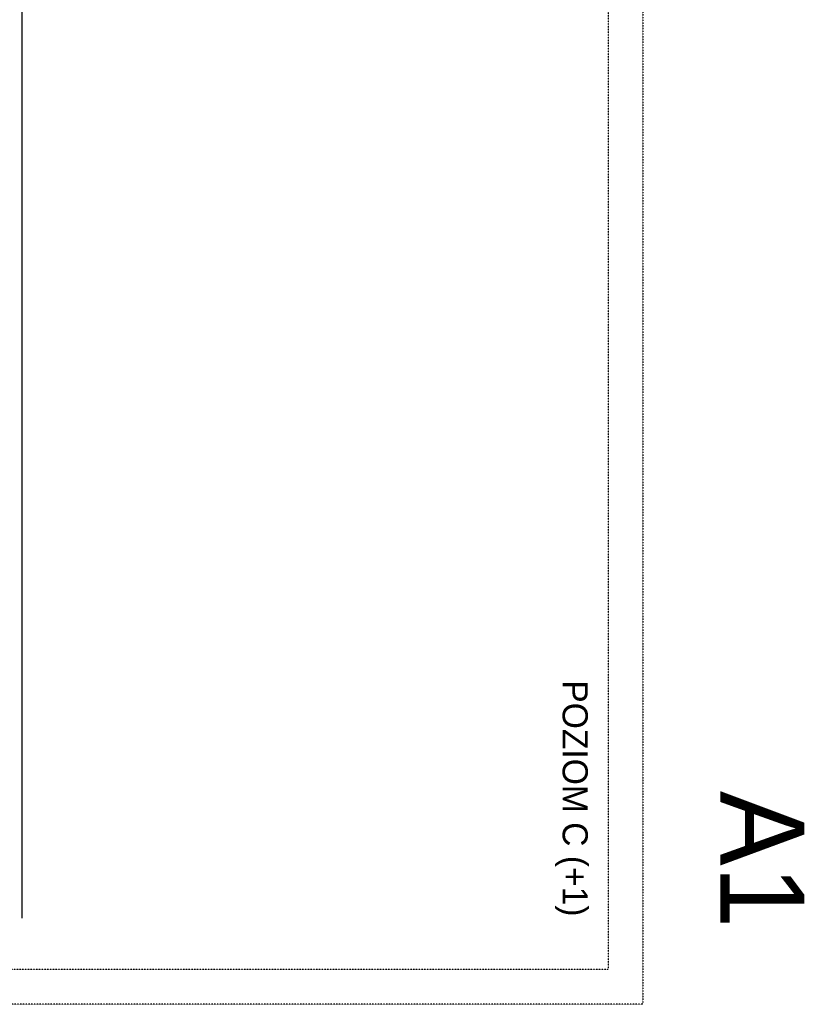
# Model space of a CAD drawing. Header units: millimetres. Extents: x -4295 to 10692, y -6128 to -188.
# Tile 21 of 30: x 9569 to 10692, y -6128 to -4718. Entities that reach past the tile are written whole.
import ezdxf

# ---------------------------------------------------------------- set-up
doc = ezdxf.new("R2010")
doc.units = ezdxf.units.MM
doc.linetypes.add('ACAD_ISO07W100', pattern=[3, 0, -3])
doc.linetypes.add('DOT2', pattern=[0.125, 0, -0.125])
doc.layers.add('AIS_tabelka', color=184, linetype='Continuous')
doc.layers.add('opisy', color=7, linetype='Continuous', lineweight=40)

msp = doc.modelspace()

# ---------------------------------------------------------------- linework, layer by layer
at = {"layer": 'AIS_tabelka', "linetype": 'DOT2'}
for p, q in [((10461, -188), (10461, -6128)), ((10411, -488), (10411, -6078)), ((10411, -6078), (6311, -6078)), ((10461, -6128), (6261, -6128))]:
    msp.add_line(p, q, dxfattribs=at)
at = {"layer": 'AIS_tabelka', "color": 6}
msp.add_line((9571.9, -514.5), (9571.9, -6004.5), dxfattribs=at)

# ---------------------------------------------------------------- texts
at = {"layer": 'opisy', "linetype": 'ACAD_ISO07W100', "attachment_point": 1, "rotation": 270}
for s, insert, char_height, width in [('POZIOM C (+1)', (10382, -5663.9), 36, 642.002), ('A1', (10691.9, -5822.4), 120, 356.668)]:
    msp.add_mtext(s, dxfattribs=dict(at, insert=insert, char_height=char_height, width=width))

doc.saveas('drawing.dxf')
